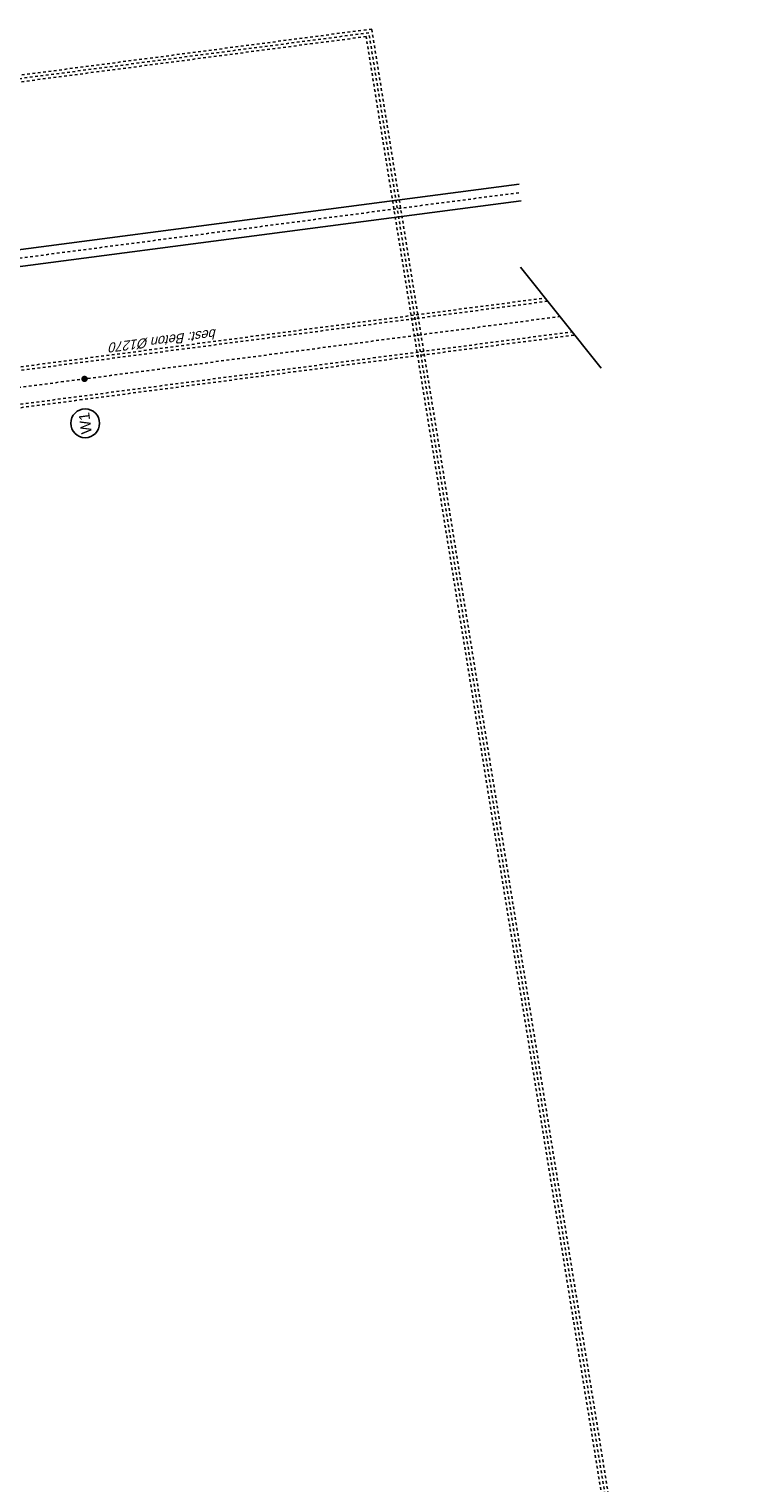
# Model space of a CAD drawing. Header units: metres. Extents: x 118052 to 118564, y 454784 to 455719.
# Tile 159 of 160: x 118514 to 118540, y 455354 to 455408. Entities that reach past the tile are written whole.
import ezdxf
from ezdxf.enums import TextEntityAlignment as Align

# ---------------------------------------------------------------- set-up
doc = ezdxf.new("R2010")
doc.units = ezdxf.units.M
doc.header["$LTSCALE"] = 0.5
for name, pattern in [('Tauw_HIDDEN2', [5.6, 4, -1.6]), ('Tauw_L_Center1', [13, 8, -1.67, 1.66, -1.67]), ('Tauw_L_Center2', [6.499, 4, -0.833, 0.833, -0.833])]:
    doc.linetypes.add(name, pattern=pattern)
for name, color, linetype in [('Koningsstal VIEUWPORT', 254, 'Continuous'), ('ZU_B_-_AL999---LW_bet1250-130_gw__18_^200~-_-----', 1, 'Continuous'), ('ZU_B_-_AL999---LW_bet1250-130_gw__20_^200~M_-----', 1, 'Continuous'), ('ZU_B_-_EL999---LW_bet1250-130_gw~H_-----', 1, 'Tauw_L_Center1'), ('ZU_B_-_EL999---LW_bet1250-130_gw~W_-----', 8, 'Tauw_HIDDEN2'), ('ZU_B_-_EL999---LX_onb250_sdr00~H_-----', 1, 'Tauw_L_Center2'), ('ZU_B_-_EL999---LX_onb250_sdr00~W_-----', 8, 'Tauw_HIDDEN2'), ('ZU_B_-_ML999---LW_bet1250-130_gw__20_^200~M_-----', 1, 'Continuous'), ('ZU_B_-_XX------extern-LEIDINGEN', 231, 'Continuous'), ('ZU_N_-_EL999---LW_pvc630_pgr11~H_-----', 2, 'Tauw_L_Center2'), ('ZU_N_-_EL999---LW_pvc630_pgr11~W_-----', 2, 'Continuous')]:
    doc.layers.add(name, color=color, linetype=linetype)
doc.styles.add('tcb_isocp', font='tcb_isocp.shx')

# ---------------------------------------------------------------- blocks, each defined once
blk = doc.blocks.new('Leidingen')
at = {"layer": 'ZU_B_-_EL999---LW_bet1250-130_gw~H_-----'}
blk.add_lwpolyline([(-83242.2, 17647.9), (-83237.2, -34962.7)], dxfattribs=at)
at = {"layer": 'ZU_B_-_EL999---LW_bet1250-130_gw~W_-----'}
for points in [[(-83997.2, 17647.8), (-83992.1, -35417.6)], [(-83867.2, 17647.8), (-83862.1, -35339.3)], [(-82617.2, 17648), (-82612.2, -34586.1)], [(-82487.2, 17648), (-82482.2, -34507.8)]]:
    blk.add_lwpolyline(points, dxfattribs=at)
at = {"layer": 'ZU_B_-_EL999---LX_onb250_sdr00~H_-----'}
blk.add_lwpolyline([(-158609.8, -31858), (-71837.7, -29284.5), (-71842.9, 24814.9)], dxfattribs=at)
at = {"layer": 'ZU_B_-_EL999---LX_onb250_sdr00~W_-----'}
for points in [[(-158613.5, -31733), (-71962.7, -29163.1), (-71967.9, 24814.9)], [(-158606.1, -31982.9), (-71712.7, -29405.8), (-71717.9, 24814.9)]]:
    blk.add_lwpolyline(points, dxfattribs=at)
at = {"layer": 'ZU_B_-_ML999---LW_bet1250-130_gw__20_^200~M_-----', "flags": 128}
blk.add_lwpolyline([(-83238.9, -17116.5, 0, 0, 0), (-83119.7, -17130.3, 0, 91.8, 0), (-83128.7, -17129.2, 91.8, 169.7, 0), (-83154.6, -17126.2, 169.7, 221.7, 0), (-83193.3, -17121.8, 221.7, 240, 0), (-83238.9, -17116.5, 240, 221.7, 0), (-83284.5, -17111.3, 221.7, 169.7, 0), (-83323.2, -17106.8, 169.7, 91.8, 0), (-83349, -17103.8, 91.8, 0, 0), (-83358.1, -17102.8, 0, 0, 0), (-83238.9, -17116.5, 0, 0, 0), (-84348.1, -16988.7, 0, 0, 0)], format="xyseb", dxfattribs=at)
at = {"layer": 'ZU_B_-_ML999---LW_bet1250-130_gw__20_^200~M_-----'}
blk.add_circle((-84880.8, -16927.4), 536.2, dxfattribs=at)
at = {"layer": 'ZU_B_-_XX------extern-LEIDINGEN'}
blk.add_line((-85343.9, -36232.1), (-81218, -33746), dxfattribs=at)
at = {"layer": 'ZU_N_-_EL999---LW_pvc630_pgr11~H_-----'}
blk.add_lwpolyline([(-99743.9, 26851), (-82522.8, 26851, -0.1989124), (-80295.4, 25928.4), (-79389.4, 25022.4, -0.1989124), (-78466.8, 22795), (-78466.8, -34095.2)], format="xyb", dxfattribs=at)
at = {"layer": 'ZU_N_-_EL999---LW_pvc630_pgr11~W_-----'}
for points in [[(-99743.9, 27166), (-82522.8, 27166, -0.1989124), (-80072.7, 26151.1), (-79166.7, 25245.1, -0.1989124), (-78151.8, 22795), (-78151.8, -34095.2)], [(-99743.9, 26536), (-82522.8, 26536, -0.1989124), (-80518.2, 25705.6), (-79612.2, 24799.6, -0.1989124), (-78781.8, 22795), (-78781.8, -34095.2)]]:
    blk.add_lwpolyline(points, format="xyb", dxfattribs=at)
at = {"layer": 'ZU_B_-_AL999---LW_bet1250-130_gw__18_^200~-_-----', "style": 'tcb_isocp', "oblique": 20.00024}
blk.add_text('best: Beton %%1291270', height=360, rotation=90.00544, dxfattribs=at).set_placement((-82027.7, -22231.3))
at = {"layer": 'ZU_B_-_AL999---LW_bet1250-130_gw__20_^200~M_-----', "style": 'tcb_isocp'}
blk.add_text('W1', height=400, dxfattribs=at).set_placement((-84880.8, -16927.4), align=Align.MIDDLE)

msp = doc.modelspace()

# ---------------------------------------------------------------- block references
at = {"layer": 'Koningsstal VIEUWPORT', "color": 6, "xscale": 0.0009975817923, "yscale": 0.0009975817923, "zscale": 0.0009975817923, "rotation": 97.46987594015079}
msp.add_blockref('Leidingen', (118487.852, 455474.689), dxfattribs=at)

doc.saveas('drawing.dxf')
